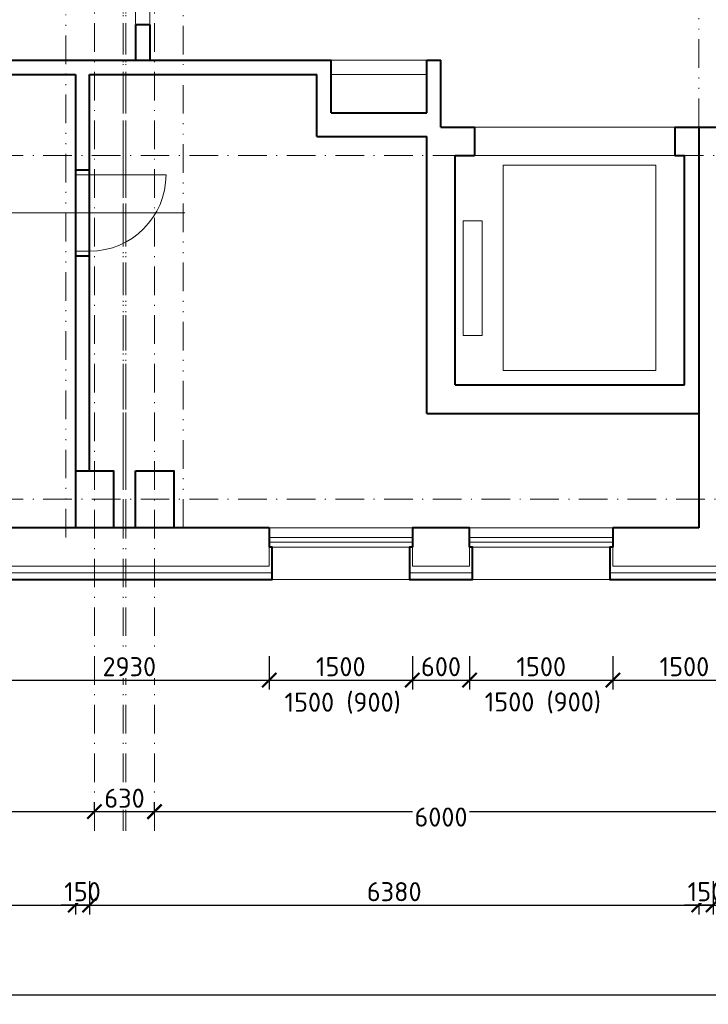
# Model space of a CAD drawing. Header units: metres. Extents: x -115250 to 1551995, y -140807 to 374743.
# Tile 133 of 205: x 83864 to 91077, y 140191 to 150506. Entities that reach past the tile are written whole.
import ezdxf

# ---------------------------------------------------------------- set-up
doc = ezdxf.new("R2010")
doc.units = ezdxf.units.M
doc.header["$LTSCALE"] = 100
doc.header["$PDMODE"] = 3
doc.header["$PDSIZE"] = 150
doc.linetypes.add('0102aČERCHOVANÁ', pattern=[5.1, 3, -1, 0.1, -1])
doc.linetypes.add('0103aDVOJČERCHOVANÁ', pattern=[6.2, 3, -1, 0.1, -1, 0.1, -1])
doc.layers.get('Defpoints').update_dxf_attribs({"lineweight": 9})
for name, color, linetype, lineweight in [('010-izolace EPS', 12, '0109IZOLACEEPS', 9), ('010-kota', 3, 'Continuous', 9), ('010-tenka', 10, 'Continuous', 15), ('010-tlusta', 10, 'Continuous', 40), ('910-dvere', 7, 'Continuous', 15), ('910-okno', 7, 'Continuous', 15), ('910-osa', 8, '0102aČERCHOVANÁ', 9), ('910-tenka', 4, 'Continuous', 15), ('910-tenka nad', 4, '0103aDVOJČERCHOVANÁ', 15), ('910-tlusta', 6, 'Continuous', 40)]:
    doc.layers.add(name, color=color, linetype=linetype, lineweight=lineweight)
doc.styles.add('ISOCPEUR', font='isocpeur.ttf')
doc.linetypes.add('0109IZOLACEEPS', pattern='A,1e-05,[2,atsunami.shx,S=0.4871,R=0,X=0,Y=0],-0.9742,[2,atsunami.shx,S=0.4871,R=180,X=0,Y=0],-1e-05', length=0.97422)
doc.dimstyles.new('TSUNAMI_100', dxfattribs={"dimscale": 100, "dimtxt": 2, "dimasz": 1.5, "dimexe": 1, "dimexo": 2, "dimgap": 0.4, "dimtad": 1, "dimdec": 0, "dimrnd": 5, "dimzin": 0, "dimtxsty": 'ISOCPEUR', "dimblk1": 'ARCHTICK', "dimblk2": 'ARCHTICK', "dimsah": 1, "dimcen": 0.09, "dimdle": 1, "dimclrd": 256, "dimclre": 256, "dimclrt": 256, "dimadec": 0, "dimazin": 0, "dimtfac": 1, "dimtdec": 0, "dimtix": 1, "dimtmove": 1, "dimatfit": 3, "dimfxlon": 1, "dimtfill": 1, "dimtolj": 1, "dimtzin": 0, "dimarcsym": 0})

# ---------------------------------------------------------------- blocks, each defined once
blk = doc.blocks.new('_ARCHTICK')
at = {"color": 0, "linetype": 'ByBlock', "const_width": 0.15}
blk.add_lwpolyline([(-0.5, -0.5), (0.5, 0.5)], dxfattribs=at)
blk = doc.blocks.new('*D541')
at = {"layer": '010-kota', "lineweight": -2, "transparency": 16777216}
for p, q in [((78647, 142210), (78647, 142310)), ((84647, 142210), (84647, 142310)), ((78547, 142210), (84747, 142210))]:
    blk.add_line(p, q, dxfattribs=at)
at = {"layer": 'Defpoints', "color": 0, "transparency": 16777216}
for p in [(78647, 142210), (84647, 142210), (84647, 142210)]:
    blk.add_point(p, dxfattribs=at)
at = {"layer": '010-kota', "lineweight": -2, "transparency": 16777216, "xscale": 150, "yscale": 150, "zscale": 150, "rotation": 180}
blk.add_blockref('_ARCHTICK', (78647, 142210), dxfattribs=at)
at = {"layer": '010-kota', "lineweight": -2, "transparency": 16777216, "xscale": 150, "yscale": 150, "zscale": 150}
blk.add_blockref('_ARCHTICK', (84647, 142210), dxfattribs=at)
at = {"layer": '010-kota', "transparency": 16777216, "insert": (81647, 142350), "char_height": 200, "attachment_point": 5, "style": 'ISOCPEUR', "bg_fill": 3, "box_fill_scale": 1.1, "bg_fill_color": 256, "bg_fill_true_color": 13158600, "bg_fill_transparency": 0}
blk.add_mtext('\\A1;6000', dxfattribs=at)
blk = doc.blocks.new('*D542')
at = {"layer": '010-kota', "lineweight": -2, "transparency": 16777216}
for p, q in [((84647, 142210), (84647, 142310)), ((85277, 142210), (85277, 142310)), ((84547, 142210), (85377, 142210))]:
    blk.add_line(p, q, dxfattribs=at)
at = {"layer": 'Defpoints', "color": 0, "transparency": 16777216}
for p in [(84647, 142210), (85277, 142210), (85277, 142210)]:
    blk.add_point(p, dxfattribs=at)
at = {"layer": '010-kota', "lineweight": -2, "transparency": 16777216, "xscale": 150, "yscale": 150, "zscale": 150, "rotation": 180}
blk.add_blockref('_ARCHTICK', (84647, 142210), dxfattribs=at)
at = {"layer": '010-kota', "lineweight": -2, "transparency": 16777216, "xscale": 150, "yscale": 150, "zscale": 150}
blk.add_blockref('_ARCHTICK', (85277, 142210), dxfattribs=at)
at = {"layer": '010-kota', "transparency": 16777216, "insert": (84962, 142350), "char_height": 200, "attachment_point": 5, "style": 'ISOCPEUR', "bg_fill": 3, "box_fill_scale": 1.1, "bg_fill_color": 256, "bg_fill_true_color": 13158600, "bg_fill_transparency": 0}
blk.add_mtext('\\A1;630', dxfattribs=at)
blk = doc.blocks.new('*D543')
at = {"layer": '010-kota', "lineweight": -2, "transparency": 16777216}
for p, q in [((85277, 142210), (85277, 142310)), ((91277, 142210), (91277, 142310)), ((85177, 142210), (91377, 142210))]:
    blk.add_line(p, q, dxfattribs=at)
at = {"layer": 'Defpoints', "color": 0, "transparency": 16777216}
for p in [(85277, 142210), (91277, 142210), (91277, 142210)]:
    blk.add_point(p, dxfattribs=at)
at = {"layer": '010-kota', "lineweight": -2, "transparency": 16777216, "xscale": 150, "yscale": 150, "zscale": 150, "rotation": 180}
blk.add_blockref('_ARCHTICK', (85277, 142210), dxfattribs=at)
at = {"layer": '010-kota', "lineweight": -2, "transparency": 16777216, "xscale": 150, "yscale": 150, "zscale": 150}
blk.add_blockref('_ARCHTICK', (91277, 142210), dxfattribs=at)
at = {"layer": '010-kota', "transparency": 16777216, "insert": (88277, 142153), "char_height": 200, "attachment_point": 5, "style": 'ISOCPEUR', "bg_fill": 3, "box_fill_scale": 1.1, "bg_fill_color": 256, "bg_fill_true_color": 13158600, "bg_fill_transparency": 0}
blk.add_mtext('\\A1;6000', dxfattribs=at)
blk = doc.blocks.new('*D562')
at = {"layer": '010-kota', "lineweight": -2, "transparency": 16777216}
for p, q in [((81597, 141481), (81597, 141131)), ((84447, 141481), (84447, 141131)), ((81497, 141231), (84547, 141231))]:
    blk.add_line(p, q, dxfattribs=at)
at = {"layer": 'Defpoints', "color": 0, "transparency": 16777216}
for p in [(81597, 145081), (84447, 145081), (84447, 141231)]:
    blk.add_point(p, dxfattribs=at)
at = {"layer": '010-kota', "lineweight": -2, "transparency": 16777216, "xscale": 150, "yscale": 150, "zscale": 150, "rotation": 180}
blk.add_blockref('_ARCHTICK', (81597, 141231), dxfattribs=at)
at = {"layer": '010-kota', "lineweight": -2, "transparency": 16777216, "xscale": 150, "yscale": 150, "zscale": 150}
blk.add_blockref('_ARCHTICK', (84447, 141231), dxfattribs=at)
at = {"layer": '010-kota', "transparency": 16777216, "insert": (83022, 141371), "char_height": 200, "attachment_point": 5, "style": 'ISOCPEUR', "bg_fill": 3, "box_fill_scale": 1.1, "bg_fill_color": 256, "bg_fill_true_color": 13158600, "bg_fill_transparency": 0}
blk.add_mtext('\\A1;2850', dxfattribs=at)
blk = doc.blocks.new('*D563')
at = {"layer": '010-kota', "lineweight": -2, "transparency": 16777216}
for p, q in [((84447, 141481), (84447, 141131)), ((84597, 141481), (84597, 141131)), ((84447, 141231), (84297, 141231)), ((84597, 141231), (84447, 141231)), ((84597, 141231), (84747, 141231))]:
    blk.add_line(p, q, dxfattribs=at)
at = {"layer": 'Defpoints', "color": 0, "transparency": 16777216}
for p in [(84447, 145781), (84597, 145781)]:
    blk.add_point(p, dxfattribs=at)
at = {"layer": '010-kota', "lineweight": -2, "transparency": 16777216, "xscale": 150, "yscale": 150, "zscale": 150}
blk.add_blockref('_ARCHTICK', (84447, 141231), dxfattribs=at)
at = {"layer": '010-kota', "lineweight": -2, "transparency": 16777216, "xscale": 150, "yscale": 150, "zscale": 150, "rotation": 180}
blk.add_blockref('_ARCHTICK', (84597, 141231), dxfattribs=at)
at = {"layer": '010-kota', "transparency": 16777216, "insert": (84522, 141371), "char_height": 200, "attachment_point": 5, "style": 'ISOCPEUR', "bg_fill": 3, "box_fill_scale": 1.1, "bg_fill_color": 256, "bg_fill_true_color": 13158600, "bg_fill_transparency": 0}
blk.add_mtext('\\A1;150', dxfattribs=at)
at = {"layer": 'Defpoints', "color": 0, "transparency": 16777216}
blk.add_point((84447, 141231), dxfattribs=at)
blk = doc.blocks.new('*D564')
at = {"layer": '010-kota', "lineweight": -2, "transparency": 16777216}
for p, q in [((84597, 141481), (84597, 141131)), ((90977, 141481), (90977, 141131)), ((84497, 141231), (91077, 141231))]:
    blk.add_line(p, q, dxfattribs=at)
at = {"layer": 'Defpoints', "color": 0, "transparency": 16777216}
for p in [(84597, 145781), (90977, 145781), (90977, 141231)]:
    blk.add_point(p, dxfattribs=at)
at = {"layer": '010-kota', "lineweight": -2, "transparency": 16777216, "xscale": 150, "yscale": 150, "zscale": 150, "rotation": 180}
blk.add_blockref('_ARCHTICK', (84597, 141231), dxfattribs=at)
at = {"layer": '010-kota', "lineweight": -2, "transparency": 16777216, "xscale": 150, "yscale": 150, "zscale": 150}
blk.add_blockref('_ARCHTICK', (90977, 141231), dxfattribs=at)
at = {"layer": '010-kota', "transparency": 16777216, "insert": (87787, 141371), "char_height": 200, "attachment_point": 5, "style": 'ISOCPEUR', "bg_fill": 3, "box_fill_scale": 1.1, "bg_fill_color": 256, "bg_fill_true_color": 13158600, "bg_fill_transparency": 0}
blk.add_mtext('\\A1;6380', dxfattribs=at)
blk = doc.blocks.new('*D565')
at = {"layer": '010-kota', "lineweight": -2, "transparency": 16777216}
for p, q in [((90977, 141481), (90977, 141131)), ((91127, 141481), (91127, 141131)), ((90977, 141231), (90827, 141231)), ((91127, 141231), (90977, 141231)), ((91127, 141231), (91277, 141231))]:
    blk.add_line(p, q, dxfattribs=at)
at = {"layer": 'Defpoints', "color": 0, "transparency": 16777216}
for p in [(90977, 145781), (91127, 145781)]:
    blk.add_point(p, dxfattribs=at)
at = {"layer": '010-kota', "lineweight": -2, "transparency": 16777216, "xscale": 150, "yscale": 150, "zscale": 150}
blk.add_blockref('_ARCHTICK', (90977, 141231), dxfattribs=at)
at = {"layer": '010-kota', "lineweight": -2, "transparency": 16777216, "xscale": 150, "yscale": 150, "zscale": 150, "rotation": 180}
blk.add_blockref('_ARCHTICK', (91127, 141231), dxfattribs=at)
at = {"layer": '010-kota', "transparency": 16777216, "insert": (91052, 141371), "char_height": 200, "attachment_point": 5, "style": 'ISOCPEUR', "bg_fill": 3, "box_fill_scale": 1.1, "bg_fill_color": 256, "bg_fill_true_color": 13158600, "bg_fill_transparency": 0}
blk.add_mtext('\\A1;150', dxfattribs=at)
at = {"layer": 'Defpoints', "color": 0, "transparency": 16777216}
blk.add_point((90977, 141231), dxfattribs=at)
blk = doc.blocks.new('*D566')
at = {"layer": '010-kota', "lineweight": -2, "transparency": 16777216}
for p, q in [((91127, 141481), (91127, 141131)), ((94152, 141481), (94152, 141131)), ((91027, 141231), (94252, 141231))]:
    blk.add_line(p, q, dxfattribs=at)
at = {"layer": 'Defpoints', "color": 0, "transparency": 16777216}
for p in [(91127, 145781), (94152, 145781), (94152, 141231)]:
    blk.add_point(p, dxfattribs=at)
at = {"layer": '010-kota', "lineweight": -2, "transparency": 16777216, "xscale": 150, "yscale": 150, "zscale": 150, "rotation": 180}
blk.add_blockref('_ARCHTICK', (91127, 141231), dxfattribs=at)
at = {"layer": '010-kota', "lineweight": -2, "transparency": 16777216, "xscale": 150, "yscale": 150, "zscale": 150}
blk.add_blockref('_ARCHTICK', (94152, 141231), dxfattribs=at)
at = {"layer": '010-kota', "transparency": 16777216, "insert": (92640, 141371), "char_height": 200, "attachment_point": 5, "style": 'ISOCPEUR', "bg_fill": 3, "box_fill_scale": 1.1, "bg_fill_color": 256, "bg_fill_true_color": 13158600, "bg_fill_transparency": 0}
blk.add_mtext('\\A1;3025', dxfattribs=at)
blk = doc.blocks.new('*D585')
at = {"layer": '010-kota', "lineweight": -2, "transparency": 16777216}
for p, q in [((42047, 140541), (42047, 140191)), ((109877, 140541), (109877, 140191)), ((41947, 140291), (109977, 140291))]:
    blk.add_line(p, q, dxfattribs=at)
at = {"layer": 'Defpoints', "color": 0, "transparency": 16777216}
for p in [(42047, 144781), (109877, 144781), (109877, 140291)]:
    blk.add_point(p, dxfattribs=at)
at = {"layer": '010-kota', "lineweight": -2, "transparency": 16777216, "xscale": 150, "yscale": 150, "zscale": 150, "rotation": 180}
blk.add_blockref('_ARCHTICK', (42047, 140291), dxfattribs=at)
at = {"layer": '010-kota', "lineweight": -2, "transparency": 16777216, "xscale": 150, "yscale": 150, "zscale": 150}
blk.add_blockref('_ARCHTICK', (109877, 140291), dxfattribs=at)
at = {"layer": '010-kota', "transparency": 16777216, "insert": (75962, 140431), "char_height": 200, "attachment_point": 5, "style": 'ISOCPEUR', "bg_fill": 3, "box_fill_scale": 1.1, "bg_fill_color": 256, "bg_fill_true_color": 13158600, "bg_fill_transparency": 0}
blk.add_mtext('\\A1;67830', dxfattribs=at)
blk = doc.blocks.new('*D763')
at = {"layer": '010-kota', "lineweight": -2, "transparency": 16777216}
for p, q in [((83547, 143838), (83547, 143488)), ((86477, 143838), (86477, 143488)), ((83447, 143588), (86577, 143588))]:
    blk.add_line(p, q, dxfattribs=at)
at = {"layer": 'Defpoints', "color": 0, "transparency": 16777216}
for p in [(83547, 144781), (86477, 144781), (86477, 143588)]:
    blk.add_point(p, dxfattribs=at)
at = {"layer": '010-kota', "lineweight": -2, "transparency": 16777216, "xscale": 150, "yscale": 150, "zscale": 150, "rotation": 180}
blk.add_blockref('_ARCHTICK', (83547, 143588), dxfattribs=at)
at = {"layer": '010-kota', "lineweight": -2, "transparency": 16777216, "xscale": 150, "yscale": 150, "zscale": 150}
blk.add_blockref('_ARCHTICK', (86477, 143588), dxfattribs=at)
at = {"layer": '010-kota', "transparency": 16777216, "insert": (85012, 143728), "char_height": 200, "attachment_point": 5, "style": 'ISOCPEUR', "bg_fill": 3, "box_fill_scale": 1.1, "bg_fill_color": 256, "bg_fill_true_color": 13158600, "bg_fill_transparency": 0}
blk.add_mtext('\\A1;2930', dxfattribs=at)
blk = doc.blocks.new('*D764')
at = {"layer": '010-kota', "lineweight": -2, "transparency": 16777216}
for p, q in [((86477, 143838), (86477, 143488)), ((87977, 143838), (87977, 143488)), ((86377, 143588), (88077, 143588))]:
    blk.add_line(p, q, dxfattribs=at)
at = {"layer": 'Defpoints', "color": 0, "transparency": 16777216}
for p in [(86477, 144781), (87977, 144781), (87977, 143588)]:
    blk.add_point(p, dxfattribs=at)
at = {"layer": '010-kota', "lineweight": -2, "transparency": 16777216, "xscale": 150, "yscale": 150, "zscale": 150, "rotation": 180}
blk.add_blockref('_ARCHTICK', (86477, 143588), dxfattribs=at)
at = {"layer": '010-kota', "lineweight": -2, "transparency": 16777216, "xscale": 150, "yscale": 150, "zscale": 150}
blk.add_blockref('_ARCHTICK', (87977, 143588), dxfattribs=at)
at = {"layer": '010-kota', "transparency": 16777216, "insert": (87227, 143728), "char_height": 200, "attachment_point": 5, "style": 'ISOCPEUR', "bg_fill": 3, "box_fill_scale": 1.1, "bg_fill_color": 256, "bg_fill_true_color": 13158600, "bg_fill_transparency": 0}
blk.add_mtext('\\A1;1500', dxfattribs=at)
blk = doc.blocks.new('*D765')
at = {"layer": '010-kota', "lineweight": -2, "transparency": 16777216}
for p, q in [((87977, 143838), (87977, 143488)), ((88577, 143838), (88577, 143488)), ((87877, 143588), (88677, 143588))]:
    blk.add_line(p, q, dxfattribs=at)
at = {"layer": 'Defpoints', "color": 0, "transparency": 16777216}
for p in [(87977, 144781), (88577, 144781)]:
    blk.add_point(p, dxfattribs=at)
at = {"layer": '010-kota', "lineweight": -2, "transparency": 16777216, "xscale": 150, "yscale": 150, "zscale": 150, "rotation": 180}
blk.add_blockref('_ARCHTICK', (87977, 143588), dxfattribs=at)
at = {"layer": '010-kota', "lineweight": -2, "transparency": 16777216, "xscale": 150, "yscale": 150, "zscale": 150}
blk.add_blockref('_ARCHTICK', (88577, 143588), dxfattribs=at)
at = {"layer": '010-kota', "transparency": 16777216, "insert": (88277, 143728), "char_height": 200, "attachment_point": 5, "style": 'ISOCPEUR', "bg_fill": 3, "box_fill_scale": 1.1, "bg_fill_color": 256, "bg_fill_true_color": 13158600, "bg_fill_transparency": 0}
blk.add_mtext('\\A1;600', dxfattribs=at)
at = {"layer": 'Defpoints', "color": 0, "transparency": 16777216}
blk.add_point((88577, 143588), dxfattribs=at)
blk = doc.blocks.new('*D766')
at = {"layer": '010-kota', "lineweight": -2, "transparency": 16777216}
for p, q in [((88577, 143838), (88577, 143488)), ((90077, 143838), (90077, 143488)), ((88477, 143588), (90177, 143588))]:
    blk.add_line(p, q, dxfattribs=at)
at = {"layer": 'Defpoints', "color": 0, "transparency": 16777216}
for p in [(88577, 144781), (90077, 144781), (90077, 143588)]:
    blk.add_point(p, dxfattribs=at)
at = {"layer": '010-kota', "lineweight": -2, "transparency": 16777216, "xscale": 150, "yscale": 150, "zscale": 150, "rotation": 180}
blk.add_blockref('_ARCHTICK', (88577, 143588), dxfattribs=at)
at = {"layer": '010-kota', "lineweight": -2, "transparency": 16777216, "xscale": 150, "yscale": 150, "zscale": 150}
blk.add_blockref('_ARCHTICK', (90077, 143588), dxfattribs=at)
at = {"layer": '010-kota', "transparency": 16777216, "insert": (89327, 143728), "char_height": 200, "attachment_point": 5, "style": 'ISOCPEUR', "bg_fill": 3, "box_fill_scale": 1.1, "bg_fill_color": 256, "bg_fill_true_color": 13158600, "bg_fill_transparency": 0}
blk.add_mtext('\\A1;1500', dxfattribs=at)
blk = doc.blocks.new('*D767')
at = {"layer": '010-kota', "lineweight": -2, "transparency": 16777216}
for p, q in [((90077, 143838), (90077, 143488)), ((91577, 143838), (91577, 143488)), ((89977, 143588), (91677, 143588))]:
    blk.add_line(p, q, dxfattribs=at)
at = {"layer": 'Defpoints', "color": 0, "transparency": 16777216}
for p in [(90077, 144781), (91577, 144781), (91577, 143588)]:
    blk.add_point(p, dxfattribs=at)
at = {"layer": '010-kota', "lineweight": -2, "transparency": 16777216, "xscale": 150, "yscale": 150, "zscale": 150, "rotation": 180}
blk.add_blockref('_ARCHTICK', (90077, 143588), dxfattribs=at)
at = {"layer": '010-kota', "lineweight": -2, "transparency": 16777216, "xscale": 150, "yscale": 150, "zscale": 150}
blk.add_blockref('_ARCHTICK', (91577, 143588), dxfattribs=at)
at = {"layer": '010-kota', "transparency": 16777216, "insert": (90827, 143728), "char_height": 200, "attachment_point": 5, "style": 'ISOCPEUR', "bg_fill": 3, "box_fill_scale": 1.1, "bg_fill_color": 256, "bg_fill_true_color": 13158600, "bg_fill_transparency": 0}
blk.add_mtext('\\A1;1500', dxfattribs=at)
blk = doc.blocks.new('*D789')
at = {"layer": '010-kota', "lineweight": -2, "transparency": 16777216}
for p, q in [((86477, 143838), (86477, 143488)), ((87977, 143838), (87977, 143488)), ((86377, 143588), (88077, 143588))]:
    blk.add_line(p, q, dxfattribs=at)
at = {"layer": 'Defpoints', "color": 0, "transparency": 16777216}
for p in [(86477, 144781), (87977, 144781), (87977, 143588)]:
    blk.add_point(p, dxfattribs=at)
at = {"layer": '010-kota', "transparency": 16777216, "insert": (87247, 143346), "char_height": 200, "attachment_point": 5, "style": 'ISOCPEUR', "bg_fill": 3, "box_fill_scale": 1.1, "bg_fill_color": 256, "bg_fill_true_color": 13158600, "bg_fill_transparency": 0}
blk.add_mtext('\\A1;1500 (900)', dxfattribs=at)
at = {"layer": '010-kota', "lineweight": -2, "transparency": 16777216, "xscale": 150, "yscale": 150, "zscale": 150, "rotation": 180}
blk.add_blockref('_ARCHTICK', (86477, 143588), dxfattribs=at)
at = {"layer": '010-kota', "lineweight": -2, "transparency": 16777216, "xscale": 150, "yscale": 150, "zscale": 150}
blk.add_blockref('_ARCHTICK', (87977, 143588), dxfattribs=at)
blk = doc.blocks.new('*D790')
at = {"layer": '010-kota', "lineweight": -2, "transparency": 16777216}
for p, q in [((88577, 143838), (88577, 143488)), ((90077, 143838), (90077, 143488)), ((88477, 143588), (90177, 143588))]:
    blk.add_line(p, q, dxfattribs=at)
at = {"layer": 'Defpoints', "color": 0, "transparency": 16777216}
for p in [(88577, 144781), (90077, 144781), (90077, 143588)]:
    blk.add_point(p, dxfattribs=at)
at = {"layer": '010-kota', "transparency": 16777216, "insert": (89344, 143349), "char_height": 200, "attachment_point": 5, "style": 'ISOCPEUR', "bg_fill": 3, "box_fill_scale": 1.1, "bg_fill_color": 256, "bg_fill_true_color": 13158600, "bg_fill_transparency": 0}
blk.add_mtext('\\A1;1500 (900)', dxfattribs=at)
at = {"layer": '010-kota', "lineweight": -2, "transparency": 16777216, "xscale": 150, "yscale": 150, "zscale": 150, "rotation": 180}
blk.add_blockref('_ARCHTICK', (88577, 143588), dxfattribs=at)
at = {"layer": '010-kota', "lineweight": -2, "transparency": 16777216, "xscale": 150, "yscale": 150, "zscale": 150}
blk.add_blockref('_ARCHTICK', (90077, 143588), dxfattribs=at)

msp = doc.modelspace()

# ---------------------------------------------------------------- linework, layer by layer
at = {"layer": '910-dvere'}
for p, q in [((84447, 148931.2), (84447, 148031.2)), ((84447, 148881.2), (85397, 148881.2)), ((84597, 148931.2), (84597, 148031.2)), ((83601.3, 148481.2), (85592.7, 148481.2)), ((84447, 148081.2), (84597, 148081.2))]:
    msp.add_line(p, q, dxfattribs=at)
msp.add_arc((84597, 148881.2), 800, 270, 0, dxfattribs=at)
at = {"layer": '910-okno'}
for p, q in [((86477, 145081.2), (87977, 145081.2)), ((86477, 145031.2), (87977, 145031.2)), ((88577, 145081.2), (90077, 145081.2)), ((88577, 145031.2), (90077, 145031.2)), ((86477, 144981.2), (87977, 144981.2)), ((88577, 144981.2), (90077, 144981.2))]:
    msp.add_line(p, q, dxfattribs=at)
at = {"layer": '910-osa'}
for p, q in [((84647, 142009.5), (84647, 163690.5)), ((84947, 142009.5), (84947, 163690.5)), ((84977, 142009.5), (84977, 163690.5)), ((85277, 142009.5), (85277, 163690.5)), ((40251.5, 149081.2), (88627, 149081.2)), ((90727, 149081.2), (114312.1, 149081.2)), ((40251.5, 145481.2), (114312.1, 145481.2))]:
    msp.add_line(p, q, dxfattribs=at)
at = {"layer": '910-tenka'}
for p, q in [((87127, 150081.2), (88127, 150081.2)), ((87127, 149931.2), (88127, 149931.2)), ((88627, 149381.2), (90727, 149381.2)), ((88627, 149081.2), (90727, 149081.2)), ((88927, 146831.2), (88927, 148981.2)), ((88927, 148981.2), (90527, 148981.2)), ((90527, 146831.2), (90527, 148981.2)), ((88507.6, 148397.3), (88707.6, 148397.3)), ((88507.6, 147197.3), (88507.6, 148397.3)), ((88707.6, 148397.3), (88707.6, 147197.3)), ((88707.6, 147197.3), (88507.6, 147197.3)), ((88927, 146831.2), (90527, 146831.2)), ((84847, 145181.2), (85077, 145181.2)), ((86477, 145181.2), (90077, 145181.2))]:
    msp.add_line(p, q, dxfattribs=at)
at = {"layer": '910-tenka nad', "linetype": '0103aDVOJČERCHOVANÁ'}
for p, q in [((84347, 145081.2), (84347, 160181.2)), ((84947, 145181.2), (84947, 160181.2)), ((84977, 145181.2), (84977, 160181.2)), ((85577, 145181.2), (85577, 160181.2)), ((90977, 149381.2), (90977, 152381.2)), ((85077, 152006.2), (85077, 150456.2)), ((85227, 152006.2), (85227, 150456.2))]:
    msp.add_line(p, q, dxfattribs=at)
at = {"layer": '910-tlusta'}
for p, q in [((85077, 150456.2), (85077, 150081.2)), ((85077, 150456.2), (85227, 150456.2)), ((85227, 150456.2), (85227, 150081.2)), ((80347, 150081.2), (87127, 150081.2)), ((87127, 149531.2), (87127, 150081.2)), ((88127, 150081.2), (88277, 150081.2)), ((88127, 149531.2), (88127, 150081.2)), ((88277, 149381.2), (88277, 150081.2)), ((81597, 149931.2), (84447, 149931.2)), ((84447, 149931.2), (84447, 145181.2)), ((84597, 149931.2), (86977, 149931.2)), ((84597, 145781.2), (84597, 149931.2)), ((86977, 149281.2), (86977, 149931.2)), ((87127, 149531.2), (88127, 149531.2)), ((88277, 149381.2), (88627, 149381.2)), ((88627, 149381.2), (88627, 149081.2)), ((90727, 149381.2), (91252, 149381.2)), ((90727, 149381.2), (90727, 149081.2)), ((90977, 149381.2), (90977, 145181.2)), ((86977, 149281.2), (88127, 149281.2)), ((88127, 146381.2), (88127, 149281.2)), ((88427, 146681.2), (88427, 149081.2)), ((88427, 149081.2), (88627, 149081.2)), ((90727, 149081.2), (90827, 149081.2)), ((90827, 146681.2), (90827, 149081.2)), ((84447, 148931.2), (84597, 148931.2)), ((84447, 148031.2), (84597, 148031.2)), ((88427, 146681.2), (90827, 146681.2)), ((88127, 146381.2), (90977, 146381.2)), ((85077, 145181.2), (84847, 145181.2)), ((86477, 145181.2), (85477, 145181.2)), ((86477, 145181.2), (86477, 144981.2)), ((90077, 145181.2), (90077, 144981.2)), ((90977, 145181.2), (90077, 145181.2))]:
    msp.add_line(p, q, dxfattribs=at)
for points in [[(84447, 145781.2), (84847, 145781.2), (84847, 145181.2), (83547, 145181.2)], [(88577, 144981.2), (88577, 145181.2), (87977, 145181.2), (87977, 144981.2)]]:
    msp.add_lwpolyline(points, dxfattribs=at)
msp.add_lwpolyline([(85077, 145781.2), (85477, 145781.2), (85477, 145181.2), (85077, 145181.2)], close=True, dxfattribs=at)

# ---------------------------------------------------------------- next in the draw order: dimensions: what is measured, and where the dimension line sits
at = {"layer": '010-kota'}
dim = msp.add_linear_dim(base=(84647, 142209.5), p1=(78647, 142209.5), p2=(84647, 142209.5), dimstyle='TSUNAMI_100', dxfattribs=at)
dim.commit()
dim.dimension.update_dxf_attribs({"geometry": '*D541', "text_midpoint": (81647, 142349.5)})

# ---------------------------------------------------------------- next in the draw order: dimensions: what is measured, and where the dimension line sits
dim = msp.add_linear_dim(base=(85277, 142209.5), p1=(84647, 142209.5), p2=(85277, 142209.5), dimstyle='TSUNAMI_100', dxfattribs=at)
dim.commit()
dim.dimension.update_dxf_attribs({"geometry": '*D542', "text_midpoint": (84962, 142349.5)})

# ---------------------------------------------------------------- next in the draw order: dimensions: what is measured, and where the dimension line sits
dim = msp.add_linear_dim(base=(84447, 141230.8), p1=(81597, 145081.2), p2=(84447, 145081.2), dimstyle='TSUNAMI_100', dxfattribs=at)
dim.commit()
dim.dimension.update_dxf_attribs({"geometry": '*D562', "text_midpoint": (83022, 141370.8)})
dim = msp.add_linear_dim(base=(91277, 142209.5), p1=(85277, 142209.5), p2=(91277, 142209.5), dimstyle='TSUNAMI_100', dxfattribs=at)
dim.commit()
dim.dimension.update_dxf_attribs({"geometry": '*D543', "text_midpoint": (88277, 142013.3), "dimtype": 160})

# ---------------------------------------------------------------- next in the draw order: dimensions: what is measured, and where the dimension line sits
dim = msp.add_linear_dim(base=(84447, 141230.8), p1=(84597, 145781.2), p2=(84447, 145781.2), dimstyle='TSUNAMI_100', dxfattribs=at)
dim.commit()
dim.dimension.update_dxf_attribs({"geometry": '*D563', "text_midpoint": (84522, 141370.8)})

# ---------------------------------------------------------------- next in the draw order: dimensions: what is measured, and where the dimension line sits
dim = msp.add_linear_dim(base=(90977, 141230.8), p1=(84597, 145780.6), p2=(90977, 145780.6), dimstyle='TSUNAMI_100', dxfattribs=at)
dim.commit()
dim.dimension.update_dxf_attribs({"geometry": '*D564', "text_midpoint": (87787, 141370.8)})

# ---------------------------------------------------------------- next in the draw order: dimensions: what is measured, and where the dimension line sits
dim = msp.add_linear_dim(base=(90977, 141230.8), p1=(91127, 145781.2), p2=(90977, 145781.2), dimstyle='TSUNAMI_100', dxfattribs=at)
dim.commit()
dim.dimension.update_dxf_attribs({"geometry": '*D565', "text_midpoint": (91052, 141370.8)})

# ---------------------------------------------------------------- next in the draw order: dimensions: what is measured, and where the dimension line sits
dim = msp.add_linear_dim(base=(94152, 141230.8), p1=(91127, 145781.2), p2=(94152, 145781.2), dimstyle='TSUNAMI_100', dxfattribs=at)
dim.commit()
dim.dimension.update_dxf_attribs({"geometry": '*D566', "text_midpoint": (92639.5, 141370.8)})

# ---------------------------------------------------------------- next in the draw order: dimensions: what is measured, and where the dimension line sits
dim = msp.add_linear_dim(base=(109877, 140291.2), p1=(42047, 144781.2), p2=(109877, 144781.2), dimstyle='TSUNAMI_100', dxfattribs=at)
dim.commit()
dim.dimension.update_dxf_attribs({"geometry": '*D585', "text_midpoint": (75962, 140431.2)})

# ---------------------------------------------------------------- next in the draw order: dimensions: what is measured, and where the dimension line sits
dim = msp.add_linear_dim(base=(86477, 143588), p1=(83547, 144781.2), p2=(86477, 144781.2), dimstyle='TSUNAMI_100', dxfattribs=at)
dim.commit()
dim.dimension.update_dxf_attribs({"geometry": '*D763', "text_midpoint": (85012, 143728)})

# ---------------------------------------------------------------- next in the draw order: dimensions: what is measured, and where the dimension line sits
dim = msp.add_linear_dim(base=(87977, 143588), p1=(86477, 144781.2), p2=(87977, 144781.2), dimstyle='TSUNAMI_100', dxfattribs=at)
dim.commit()
dim.dimension.update_dxf_attribs({"geometry": '*D764', "text_midpoint": (87227, 143728)})

# ---------------------------------------------------------------- next in the draw order: dimensions: what is measured, and where the dimension line sits
dim = msp.add_linear_dim(base=(88577, 143588), p1=(87977, 144781.2), p2=(88577, 144781.2), dimstyle='TSUNAMI_100', dxfattribs=at)
dim.commit()
dim.dimension.update_dxf_attribs({"geometry": '*D765', "text_midpoint": (88277, 143728)})

# ---------------------------------------------------------------- next in the draw order: dimensions: what is measured, and where the dimension line sits
dim = msp.add_linear_dim(base=(87977, 143588), p1=(86477, 144781.2), p2=(87977, 144781.2), text='1500 (900)', dimstyle='TSUNAMI_100', override={"dimtmove": 2}, dxfattribs=at)
dim.commit()
dim.dimension.update_dxf_attribs({"geometry": '*D789', "text_midpoint": (87247, 143345.7), "dimtype": 160})
dim = msp.add_linear_dim(base=(90077, 143588), p1=(88577, 144781.2), p2=(90077, 144781.2), dimstyle='TSUNAMI_100', dxfattribs=at)
dim.commit()
dim.dimension.update_dxf_attribs({"geometry": '*D766', "text_midpoint": (89327, 143728)})

# ---------------------------------------------------------------- next in the draw order: linework, layer by layer
at = {"layer": '010-izolace EPS', "ltscale": 1.4}
msp.add_line((83517, 144711.2), (86507, 144711.2), dxfattribs=at)
at = {"layer": '010-tenka'}
msp.add_line((86507, 144641.2), (87947, 144641.2), dxfattribs=at)
at = {"layer": '010-tlusta'}
msp.add_lwpolyline([(83547, 144981.2), (83517, 144981.2), (83517, 144781.2), (83517, 144641.2), (86477, 144641.2), (86507, 144641.2), (86507, 144981.2), (86477, 144981.2)], dxfattribs=at)
at = {"layer": '910-tenka'}
for p, q in [((86477, 144781.2), (86477, 144981.2)), ((87977, 144981.2), (87977, 144781.2)), ((83547, 144781.2), (86477, 144781.2))]:
    msp.add_line(p, q, dxfattribs=at)

# ---------------------------------------------------------------- next in the draw order: dimensions: what is measured, and where the dimension line sits
at = {"layer": '010-kota'}
dim = msp.add_linear_dim(base=(91577, 143588), p1=(90077, 144781.2), p2=(91577, 144781.2), dimstyle='TSUNAMI_100', dxfattribs=at)
dim.commit()
dim.dimension.update_dxf_attribs({"geometry": '*D767', "text_midpoint": (90827, 143728)})

# ---------------------------------------------------------------- next in the draw order: dimensions: what is measured, and where the dimension line sits
dim = msp.add_linear_dim(base=(90077, 143588), p1=(88577, 144781.2), p2=(90077, 144781.2), text='1500 (900)', dimstyle='TSUNAMI_100', override={"dimtmove": 2}, dxfattribs=at)
dim.commit()
dim.dimension.update_dxf_attribs({"geometry": '*D790', "text_midpoint": (89344.4, 143349.1), "dimtype": 160})

# ---------------------------------------------------------------- next in the draw order: linework, layer by layer
at = {"layer": '010-izolace EPS', "ltscale": 1.4}
for p, q in [((87947, 144711.2), (88607.3, 144711.2)), ((90047, 144711.2), (91607, 144711.2))]:
    msp.add_line(p, q, dxfattribs=at)
at = {"layer": '010-tenka'}
msp.add_line((88607, 144641.2), (90047, 144641.2), dxfattribs=at)
at = {"layer": '010-tlusta'}
for points in [[(87977, 144981.2), (87947, 144981.2), (87947, 144781.2), (87947, 144641.2), (88577, 144641.2), (88607, 144641.2), (88607, 144981.2), (88577, 144981.2)], [(90077, 144981.2), (90047, 144981.2), (90047, 144781.2), (90047, 144641.2), (91577, 144641.2), (91607, 144641.2), (91607, 145001.2), (91577, 145001.2)]]:
    msp.add_lwpolyline(points, dxfattribs=at)
at = {"layer": '910-tenka'}
for p, q in [((88577, 144781.2), (88577, 144981.2)), ((90077, 144981.2), (90077, 144781.2)), ((87977, 144781.2), (88577, 144781.2)), ((90077, 144781.2), (91577, 144781.2))]:
    msp.add_line(p, q, dxfattribs=at)

doc.saveas('drawing.dxf')
